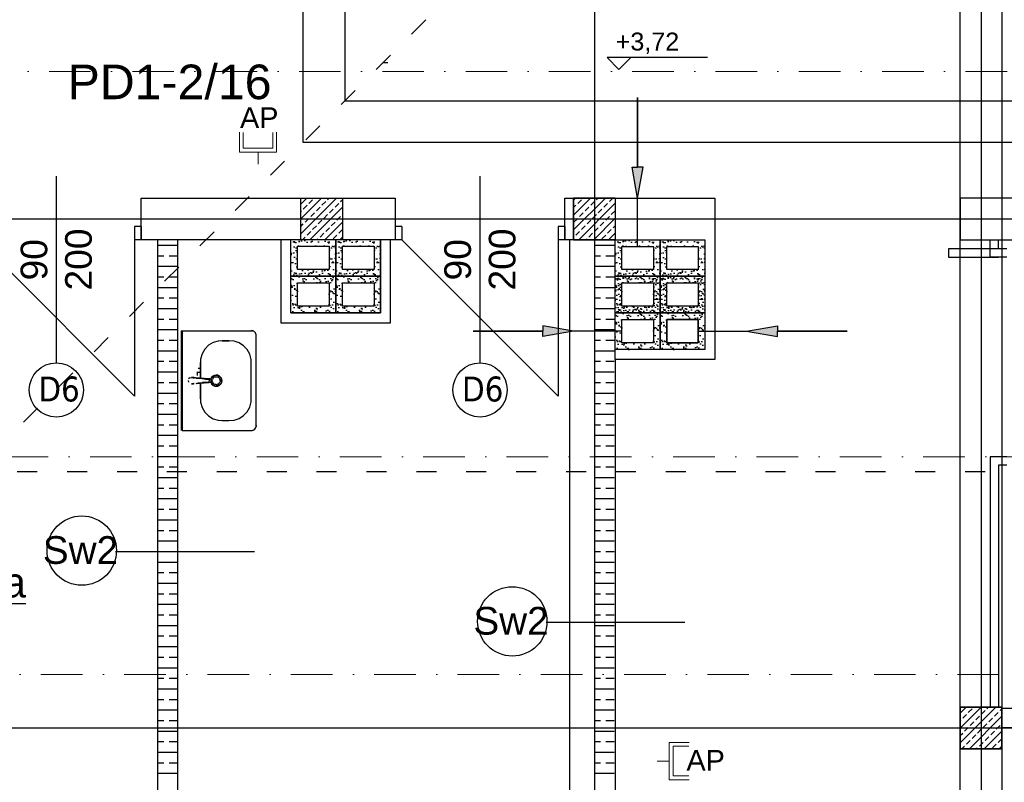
# Model space of a CAD drawing. Header units: millimetres. Extents: x -7023 to 53801, y 9849 to 33561.
# Tile 131 of 256: x 15088 to 15680, y 15809 to 16267. Entities that reach past the tile are written whole.
import ezdxf
from ezdxf.enums import TextEntityAlignment as Align

# ---------------------------------------------------------------- set-up
doc = ezdxf.new("R2010")
doc.units = ezdxf.units.MM
doc.linetypes.add('ACAD_ISO03W100', pattern=[30, 12, -18])
doc.linetypes.add('DASHDOT', pattern=[1, 0.5, -0.25, 0, -0.25])
doc.layers.add('.IE_podklad', color=252, linetype='Continuous')
doc.layers.add('IE_LAN', color=5, linetype='Continuous', lineweight=9)
doc.styles.add('MtX_Arial_2', font='txt')
doc.styles.add('Opisowy', font='arial.ttf')
doc.styles.get("Standard").update_dxf_attribs({"font": 'arial.ttf'})

# ---------------------------------------------------------------- blocks, each defined once
blk = doc.blocks.new('*U60')
at = {"layer": 'IE_LAN', "lineweight": 20}
for p, q in [((-13653.94, -16000.65), (-13653.94, -15978.29)), ((-13653.94, -15978.29), (-13642.05, -15978.29)), ((-13651.61, -15998.41), (-13651.61, -15980.53)), ((-13651.61, -15980.53), (-13642.1, -15980.53)), ((-13661.21, -15989.47), (-13653.94, -15989.47)), ((-13653.94, -16000.65), (-13642.05, -16000.65)), ((-13651.61, -15998.41), (-13642.1, -15998.41))]:
    blk.add_line(p, q, dxfattribs=at)
at = {"layer": 'IE_LAN', "ltscale": 25, "insert": (-13627.05, -15978.63), "char_height": 12.393, "attachment_point": 1, "rotation": 270}
blk.add_mtext_dynamic_manual_height_columns('{\\C256;AP}', width=0.2625, gutter_width=61.96, heights=[-12.39], dxfattribs=at)
blk = doc.blocks.new('*U64')
at = {"layer": 'IE_LAN', "lineweight": 20}
for p, q in [((-13653.94, -16000.65), (-13653.94, -15978.29)), ((-13653.94, -15978.29), (-13642.05, -15978.29)), ((-13651.61, -15998.41), (-13651.61, -15980.53)), ((-13651.61, -15980.53), (-13642.1, -15980.53)), ((-13661.21, -15989.47), (-13653.94, -15989.47)), ((-13653.94, -16000.65), (-13642.05, -16000.65)), ((-13651.61, -15998.41), (-13642.1, -15998.41))]:
    blk.add_line(p, q, dxfattribs=at)
at = {"layer": 'IE_LAN', "ltscale": 25, "insert": (-13643.58, -15982.77), "char_height": 12.393, "attachment_point": 1}
blk.add_mtext_dynamic_manual_height_columns('{\\C256;AP}', width=0.2625, gutter_width=61.96, heights=[-12.39], dxfattribs=at)

msp = doc.modelspace()

# ---------------------------------------------------------------- hatches: boundary and pattern name
at = {"layer": '.IE_podklad'}
h = msp.add_hatch(color=256, dxfattribs=at)
h.dxf.hatch_style = 1
h.paths.add_polyline_path([(15459.35, 16178.77), (15456.09, 16178.77), (15459.35, 16160.21), (15462.62, 16178.77)])
h = msp.add_hatch(dxfattribs=at)
h.set_pattern_fill('AR-SAND', color=256, scale=0.1)
h.set_pattern_definition([(37.5, (-1536.1266, 26944.992), (-0.1600031, 4.8941324), [0, -3.8608, 0, -4.318, 0, -4.1275]), (7.5, (-1536.1266, 26944.992), (4.4952328, 7.168251), [0, -2.0828, 0, -3.4798, 0, -1.3335]), (327.5, (-1539.2508, 26944.992), (7.9099237, 0.01437185), [0, -1.27, 0, -4.572, 0, -5.969]), (317.5, (-1539.251, 26944.992), (7.6355645, 2.2292932), [0, -0.635, 0, -2.9972, 0, -3.429])])
h.paths.add_polyline_path([(15277.85, 16135.26), (15250.85, 16135.26), (15250.85, 16113.26), (15277.85, 16113.26)])
h.paths.add_polyline_path([(15273.85, 16131.26), (15273.85, 16117.26), (15254.85, 16117.26), (15254.85, 16131.26)], flags=16)
h.paths.add_polyline_path([(15277.85, 16113.26), (15250.85, 16113.26), (15250.85, 16091.26), (15277.85, 16091.26)])
h.paths.add_polyline_path([(15273.85, 16109.26), (15273.85, 16095.26), (15254.85, 16095.26), (15254.85, 16109.26)], flags=16)
h = msp.add_hatch(dxfattribs=at)
h.set_pattern_fill('AR-SAND', color=256, scale=0.1)
h.set_pattern_definition([(37.5, (-1509.1266, 26944.992), (-0.1600031, 4.8941324), [0, -3.8608, 0, -4.318, 0, -4.1275]), (7.5, (-1509.1266, 26944.992), (4.4952328, 7.168251), [0, -2.0828, 0, -3.4798, 0, -1.3335]), (327.5, (-1512.2508, 26944.992), (7.9099237, 0.01437185), [0, -1.27, 0, -4.572, 0, -5.969]), (317.5, (-1512.251, 26944.992), (7.6355645, 2.2292932), [0, -0.635, 0, -2.9972, 0, -3.429])])
h.paths.add_polyline_path([(15304.85, 16135.26), (15277.85, 16135.26), (15277.85, 16113.26), (15304.85, 16113.26)])
h.paths.add_polyline_path([(15300.85, 16131.26), (15300.85, 16117.26), (15281.85, 16117.26), (15281.85, 16131.26)], flags=16)
h.paths.add_polyline_path([(15304.85, 16113.26), (15277.85, 16113.26), (15277.85, 16091.26), (15304.85, 16091.26)])
h.paths.add_polyline_path([(15300.85, 16109.26), (15300.85, 16095.26), (15281.85, 16095.26), (15281.85, 16109.26)], flags=16)
h = msp.add_hatch(dxfattribs=at)
h.set_pattern_fill('AR-SAND', color=256, scale=0.1)
h.set_pattern_definition([(37.5, (-1341.1266, 26944.9415), (-0.1600031, 4.8941324), [0, -3.8608, 0, -4.318, 0, -4.1275]), (7.5, (-1341.1266, 26944.9415), (4.4952328, 7.168251), [0, -2.0828, 0, -3.4798, 0, -1.3335]), (327.5, (-1344.2508, 26944.9415), (7.9099237, 0.01437185), [0, -1.27, 0, -4.572, 0, -5.969]), (317.5, (-1344.251, 26944.9415), (7.6355645, 2.2292932), [0, -0.635, 0, -2.9972, 0, -3.429])])
h.paths.add_polyline_path([(15472.85, 16135.21), (15445.85, 16135.21), (15445.85, 16113.21), (15472.85, 16113.21)])
h.paths.add_polyline_path([(15468.85, 16131.21), (15468.85, 16117.21), (15449.85, 16117.21), (15449.85, 16131.21)], flags=16)
h.paths.add_polyline_path([(15472.85, 16113.21), (15445.85, 16113.21), (15445.85, 16091.21), (15472.85, 16091.21)])
h.paths.add_polyline_path([(15468.85, 16109.21), (15468.85, 16095.21), (15449.85, 16095.21), (15449.85, 16109.21)], flags=16)
h = msp.add_hatch(dxfattribs=at)
h.set_pattern_fill('AR-SAND', color=256, scale=0.1)
h.set_pattern_definition([(37.5, (-1314.1266, 26944.9415), (-0.1600031, 4.8941324), [0, -3.8608, 0, -4.318, 0, -4.1275]), (7.5, (-1314.1266, 26944.9415), (4.4952328, 7.168251), [0, -2.0828, 0, -3.4798, 0, -1.3335]), (327.5, (-1317.2508, 26944.9415), (7.9099237, 0.01437185), [0, -1.27, 0, -4.572, 0, -5.969]), (317.5, (-1317.251, 26944.9415), (7.6355645, 2.2292932), [0, -0.635, 0, -2.9972, 0, -3.429])])
h.paths.add_polyline_path([(15499.85, 16135.21), (15472.85, 16135.21), (15472.85, 16113.21), (15499.85, 16113.21)])
h.paths.add_polyline_path([(15495.85, 16131.21), (15495.85, 16117.21), (15476.85, 16117.21), (15476.85, 16131.21)], flags=16)
h.paths.add_polyline_path([(15499.85, 16113.21), (15472.85, 16113.21), (15472.85, 16091.21), (15499.85, 16091.21)])
h.paths.add_polyline_path([(15495.85, 16109.21), (15495.85, 16095.21), (15476.85, 16095.21), (15476.85, 16109.21)], flags=16)
h = msp.add_hatch(dxfattribs=at)
h.set_pattern_fill('AR-SAND', color=256, scale=0.1)
h.set_pattern_definition([(37.5, (-1341.1266, 26922.9415), (-0.1600031, 4.8941324), [0, -3.8608, 0, -4.318, 0, -4.1275]), (7.5, (-1341.1266, 26922.9415), (4.4952328, 7.168251), [0, -2.0828, 0, -3.4798, 0, -1.3335]), (327.5, (-1344.2508, 26922.9415), (7.9099237, 0.01437185), [0, -1.27, 0, -4.572, 0, -5.969]), (317.5, (-1344.251, 26922.9415), (7.6355645, 2.2292932), [0, -0.635, 0, -2.9972, 0, -3.429])])
h.paths.add_polyline_path([(15472.85, 16113.21), (15445.85, 16113.21), (15445.85, 16091.21), (15472.85, 16091.21)])
h.paths.add_polyline_path([(15468.85, 16109.21), (15468.85, 16095.21), (15449.85, 16095.21), (15449.85, 16109.21)], flags=16)
h.paths.add_polyline_path([(15472.85, 16091.21), (15445.85, 16091.21), (15445.85, 16069.21), (15472.85, 16069.21)])
h.paths.add_polyline_path([(15468.85, 16087.21), (15468.85, 16073.21), (15449.85, 16073.21), (15449.85, 16087.21)], flags=16)
h = msp.add_hatch(dxfattribs=at)
h.set_pattern_fill('AR-SAND', color=256, scale=0.1)
h.set_pattern_definition([(37.5, (-1314.1266, 26922.9415), (-0.1600031, 4.8941324), [0, -3.8608, 0, -4.318, 0, -4.1275]), (7.5, (-1314.1266, 26922.9415), (4.4952328, 7.168251), [0, -2.0828, 0, -3.4798, 0, -1.3335]), (327.5, (-1317.2508, 26922.9415), (7.9099237, 0.01437185), [0, -1.27, 0, -4.572, 0, -5.969]), (317.5, (-1317.251, 26922.9415), (7.6355645, 2.2292932), [0, -0.635, 0, -2.9972, 0, -3.429])])
h.paths.add_polyline_path([(15499.85, 16113.21), (15472.85, 16113.21), (15472.85, 16091.21), (15499.85, 16091.21)])
h.paths.add_polyline_path([(15495.85, 16109.21), (15495.85, 16095.21), (15476.85, 16095.21), (15476.85, 16109.21)], flags=16)
h.paths.add_polyline_path([(15499.85, 16091.21), (15472.85, 16091.21), (15472.85, 16069.21), (15499.85, 16069.21)])
h.paths.add_polyline_path([(15495.85, 16087.21), (15495.85, 16073.21), (15476.85, 16073.21), (15476.85, 16087.21)], flags=16)
h = msp.add_hatch(color=256, dxfattribs=at)
h.dxf.hatch_style = 1
h.paths.add_polyline_path([(15402.3, 16080.21), (15402.3, 16076.94), (15420.85, 16080.21), (15402.3, 16083.47)])
h = msp.add_hatch(color=256, dxfattribs=at)
h.dxf.hatch_style = 1
h.paths.add_polyline_path([(15543.41, 16080.21), (15543.41, 16076.94), (15524.85, 16080.21), (15543.41, 16083.47)])

# ---------------------------------------------------------------- linework, layer by layer
at = {"layer": '.IE_podklad', "ltscale": 25}
for p, q in [((15433.35, 17190.05), (15433.35, 15097.91)), ((15665.85, 17190.05), (15665.85, 15097.91)), ((14357.9, 16147.71), (17656.89, 16147.71)), ((14357.9, 15841.71), (17656.89, 15841.71))]:
    msp.add_line(p, q, dxfattribs=at)
at = {"layer": '.IE_podklad'}
for p, q in [((15258.35, 16193.71), (15258.35, 16836.71)), ((15283.35, 16679.92), (15283.35, 16218.71)), ((15306.44, 16241.79), (15309.16, 16241.79)), ((15501.29, 16244.7), (15441.07, 16244.7)), ((15441.07, 16244.7), (15448.16, 16237.61)), ((15448.16, 16237.61), (15455.25, 16244.7)), ((15283.35, 16218.71), (15722.72, 16218.71)), ((15766.02, 16193.71), (15258.35, 16193.71)), ((15109.85, 16061.18), (15109.85, 16173.37)), ((15364.6, 16061.18), (15364.6, 16173.37)), ((15160.85, 16135.21), (15160.85, 16160.21)), ((15160.85, 16160.21), (15256.85, 16160.21)), ((15256.85, 16156.67), (15260.39, 16160.21)), ((15256.85, 16147.69), (15269.37, 16160.21)), ((15256.85, 16138.71), (15278.35, 16160.21)), ((15256.85, 16160.21), (15281.85, 16160.21)), ((15256.85, 16135.21), (15256.85, 16160.21)), ((15261.69, 16157.02), (15263.93, 16159.26)), ((15269.54, 16155.89), (15271.79, 16158.14)), ((15272.91, 16159.26), (15273.86, 16160.21)), ((15280.77, 16158.14), (15281.85, 16159.22)), ((15281.85, 16160.21), (15281.85, 16135.21)), ((15281.85, 16160.21), (15313.6, 16160.21)), ((15313.6, 16160.21), (15313.6, 16135.21)), ((15415.6, 16135.21), (15415.6, 16160.21)), ((15415.6, 16160.21), (15420.85, 16160.21)), ((15445.85, 16160.21), (15420.85, 16160.21)), ((15420.85, 16160.21), (15420.85, 16135.21)), ((15420.85, 16159.03), (15422.03, 16160.21)), ((15420.85, 16150.05), (15431.01, 16160.21)), ((15420.85, 16141.07), (15439.99, 16160.21)), ((15420.85, 16160.21), (15445.85, 16160.21)), ((15420.85, 16135.21), (15420.85, 16160.21)), ((15423.33, 16157.02), (15425.58, 16159.26)), ((15431.19, 16155.89), (15433.43, 16158.14)), ((15434.56, 16159.26), (15435.5, 16160.21)), ((15442.41, 16158.14), (15444.48, 16160.21)), ((15445.85, 16160.21), (15505.85, 16160.21)), ((15445.85, 16160.21), (15445.85, 16135.21)), ((15505.85, 16160.21), (15505.85, 16063.21)), ((15678.35, 16160.21), (15653.35, 16160.21)), ((15653.35, 16160.21), (15653.35, 16135.21)), ((16086.85, 16160.21), (15653.35, 16160.21)), ((15854.35, 16160.21), (15678.35, 16160.21)), ((15256.85, 16152.18), (15257.2, 16152.53)), ((15258.32, 16153.65), (15260.56, 16155.89)), ((15262.33, 16135.21), (15281.85, 16154.73)), ((15266.18, 16152.53), (15268.42, 16154.77)), ((15274.03, 16151.4), (15276.28, 16153.65)), ((15277.4, 16154.77), (15279.65, 16157.02)), ((15420.85, 16154.54), (15422.21, 16155.89)), ((15423.97, 16135.21), (15445.85, 16157.09)), ((15427.82, 16152.53), (15430.07, 16154.77)), ((15435.68, 16151.4), (15437.92, 16153.65)), ((15439.05, 16154.77), (15441.29, 16157.02)), ((15443.54, 16150.28), (15445.78, 16152.53)), ((15259.44, 16145.79), (15261.69, 16148.04)), ((15262.81, 16149.16), (15265.05, 16151.4)), ((15267.3, 16144.67), (15269.54, 16146.91)), ((15270.67, 16148.04), (15272.91, 16150.28)), ((15271.31, 16135.21), (15281.85, 16145.75)), ((15275.16, 16143.54), (15277.4, 16145.79)), ((15278.52, 16146.91), (15280.77, 16149.16)), ((15421.09, 16145.79), (15423.33, 16148.04)), ((15424.45, 16149.16), (15426.7, 16151.4)), ((15428.94, 16144.67), (15431.19, 16146.91)), ((15432.31, 16148.04), (15434.56, 16150.28)), ((15432.95, 16135.21), (15445.85, 16148.11)), ((15436.8, 16143.54), (15439.05, 16145.79)), ((15440.17, 16146.91), (15442.41, 16149.16)), ((15160.85, 16143.21), (15156.85, 16143.21)), ((15156.85, 16143.21), (15156.85, 16135.21)), ((15160.85, 16143.21), (15160.85, 16135.21)), ((15256.85, 16143.2), (15258.32, 16144.67)), ((15260.56, 16137.93), (15262.81, 16140.18)), ((15263.93, 16141.3), (15266.18, 16143.54)), ((15271.79, 16140.18), (15274.03, 16142.42)), ((15279.65, 16139.05), (15281.85, 16141.26)), ((15317.6, 16143.21), (15313.6, 16143.21)), ((15313.6, 16143.21), (15313.6, 16135.21)), ((15317.6, 16143.21), (15317.6, 16135.21)), ((15415.6, 16143.21), (15411.6, 16143.21)), ((15411.6, 16143.21), (15411.6, 16135.21)), ((15415.6, 16143.21), (15415.6, 16135.21)), ((15422.21, 16137.93), (15424.45, 16140.18)), ((15425.58, 16141.3), (15427.82, 16143.54)), ((15433.43, 16140.18), (15435.68, 16142.42)), ((15441.29, 16139.05), (15443.54, 16141.3)), ((15444.66, 16142.42), (15445.85, 16143.62)), ((15062.85, 16135.21), (15156.85, 16041.21)), ((15160.85, 16135.21), (15156.85, 16135.21)), ((15156.85, 16135.21), (15156.85, 16041.21)), ((15256.85, 16135.21), (15160.85, 16135.21)), ((15170.85, 15635.21), (15170.85, 16135.21)), ((15182.85, 15635.21), (15182.85, 16135.21)), ((15244.85, 16135.26), (15244.85, 16085.26)), ((15250.85, 16091.26), (15250.85, 16135.26)), ((15281.85, 16135.21), (15256.85, 16135.21)), ((15257.84, 16135.21), (15259.44, 16136.81)), ((15266.82, 16135.21), (15267.3, 16135.69)), ((15268.42, 16136.81), (15270.67, 16139.05)), ((15276.28, 16135.69), (15278.52, 16137.93)), ((15280.29, 16135.21), (15281.85, 16136.77)), ((15313.6, 16135.21), (15281.85, 16135.21)), ((15304.85, 16091.26), (15304.85, 16135.26)), ((15310.85, 16085.26), (15310.85, 16135.21)), ((15317.6, 16135.21), (15313.6, 16135.21)), ((15317.6, 16135.21), (15411.6, 16041.21)), ((15415.6, 16135.21), (15411.6, 16135.21)), ((15411.6, 16135.21), (15411.6, 16041.21)), ((15421.35, 16135.21), (15415.6, 16135.21)), ((15420.85, 16136.58), (15421.09, 16136.81)), ((15420.85, 16135.21), (15445.85, 16135.21)), ((15445.85, 16135.21), (15420.85, 16135.21)), ((15428.46, 16135.21), (15428.94, 16135.69)), ((15430.07, 16136.81), (15432.31, 16139.05)), ((15433.35, 16135.21), (15433.35, 15635.21)), ((15437.92, 16135.69), (15440.17, 16137.93)), ((15441.93, 16135.21), (15445.85, 16139.13)), ((15445.85, 16135.21), (15499.85, 16135.21)), ((15445.85, 16063.21), (15445.85, 16135.21)), ((15499.85, 16135.21), (15499.85, 16069.21)), ((15653.35, 16135.21), (16086.85, 16135.21)), ((15653.35, 16135.21), (15671.35, 16135.21)), ((15671.35, 16135.21), (15676.35, 16135.21)), ((15671.35, 16124.71), (15671.35, 16135.21)), ((15676.35, 16129.71), (15676.35, 16135.21)), ((15676.35, 16135.21), (15678.35, 16135.21)), ((15170.85, 16131.96), (15182.85, 16131.96)), ((15433.35, 16131.96), (15445.35, 16131.96)), ((15676.35, 16129.71), (15646.35, 16129.71)), ((15646.35, 16129.71), (15646.35, 16124.71)), ((15681.35, 16129.71), (15676.35, 16129.71)), ((15170.85, 16125.61), (15174.52, 16125.61)), ((15177.7, 16125.61), (15182.85, 16125.61)), ((15433.35, 16125.61), (15437.02, 16125.61)), ((15440.2, 16125.61), (15445.35, 16125.61)), ((15646.35, 16124.71), (15676.35, 16124.71)), ((15681.35, 16124.71), (15671.35, 16124.71)), ((15170.85, 16119.26), (15182.85, 16119.26)), ((15433.35, 16119.26), (15445.35, 16119.26)), ((15170.85, 16112.91), (15174.52, 16112.91)), ((15177.7, 16112.91), (15182.85, 16112.91)), ((15433.35, 16112.91), (15437.02, 16112.91)), ((15440.2, 16112.91), (15445.35, 16112.91)), ((15170.85, 16106.56), (15182.85, 16106.56)), ((15433.35, 16106.56), (15445.35, 16106.56)), ((15170.85, 16100.21), (15174.52, 16100.21)), ((15177.7, 16100.21), (15182.85, 16100.21)), ((15433.35, 16100.21), (15437.02, 16100.21)), ((15440.2, 16100.21), (15445.35, 16100.21)), ((15170.85, 16093.86), (15182.85, 16093.86)), ((15433.35, 16093.86), (15445.35, 16093.86)), ((15170.85, 16087.51), (15174.52, 16087.51)), ((15177.7, 16087.51), (15182.85, 16087.51)), ((15250.85, 16091.26), (15304.85, 16091.26)), ((15433.35, 16087.51), (15437.02, 16087.51)), ((15440.2, 16087.51), (15445.35, 16087.51)), ((15170.85, 16081.16), (15182.85, 16081.16)), ((15184.98, 16080.48), (15185.48, 16080.48)), ((15184.98, 16080.48), (15184.98, 16020.48)), ((15185.48, 16080.48), (15185.48, 16020.48)), ((15226.98, 16080.48), (15227.52, 16080.48)), ((15228.05, 16080.37), (15227.52, 16080.48)), ((15244.85, 16085.26), (15310.85, 16085.26)), ((15433.35, 16081.16), (15445.35, 16081.16)), ((15170.85, 16074.81), (15174.52, 16074.81)), ((15177.7, 16074.81), (15182.85, 16074.81)), ((15185.48, 16078.98), (15185.68, 16078.71)), ((15185.68, 16078.71), (15185.48, 16078.98)), ((15185.48, 16077.98), (15185.68, 16078.24)), ((15185.68, 16078.24), (15185.48, 16077.98)), ((15209.48, 16074.48), (15213.98, 16074.48)), ((15228.54, 16080.17), (15228.05, 16080.37)), ((15228.99, 16079.87), (15228.54, 16080.17)), ((15229.37, 16079.49), (15228.99, 16079.87)), ((15229.67, 16079.04), (15229.37, 16079.49)), ((15229.88, 16078.55), (15229.67, 16079.04)), ((15229.98, 16078.02), (15229.88, 16078.55)), ((15229.98, 16077.48), (15229.98, 16078.02)), ((15229.98, 16023.48), (15229.98, 16077.48)), ((15433.35, 16074.81), (15437.02, 16074.81)), ((15440.2, 16074.81), (15445.35, 16074.81)), ((15499.85, 16069.21), (15445.85, 16069.21)), ((15170.85, 16068.46), (15182.85, 16068.46)), ((15433.35, 16068.46), (15445.35, 16068.46)), ((15505.85, 16063.21), (15445.85, 16063.21)), ((15445.85, 16063.21), (15445.85, 15635.21)), ((15170.85, 16062.11), (15174.52, 16062.11)), ((15177.7, 16062.11), (15182.85, 16062.11)), ((15196.47, 16057.73), (15195.07, 16057.73)), ((15196.46, 16060.13), (15196.48, 16061.34)), ((15196.46, 16058.93), (15196.46, 16060.13)), ((15196.47, 16057.73), (15196.46, 16058.93)), ((15196.47, 16060.22), (15196.48, 16061.44)), ((15196.47, 16059.01), (15196.47, 16060.22)), ((15196.48, 16057.79), (15196.47, 16059.01)), ((15196.48, 16061.34), (15196.48, 16061.44)), ((15196.48, 16056.57), (15196.48, 16057.79)), ((15433.35, 16062.11), (15437.02, 16062.11)), ((15440.2, 16062.11), (15445.35, 16062.11)), ((15170.85, 16055.76), (15182.85, 16055.76)), ((15190.03, 16052.21), (15189.3, 16051.48)), ((15189.98, 16052.2), (15189.9, 16052.11)), ((15190.03, 16052.21), (15191.03, 16052.48)), ((15191.9, 16052.37), (15191.03, 16052.48)), ((15191.9, 16052.37), (15191.03, 16052.48)), ((15191.92, 16052.36), (15191.03, 16052.48)), ((15191.86, 16052.37), (15191.03, 16052.48)), ((15191.86, 16052.37), (15191.03, 16052.48)), ((15191.03, 16052.48), (15191.03, 16052.48)), ((15191.03, 16052.48), (15191.31, 16052.46)), ((15191.31, 16052.46), (15191.03, 16052.48)), ((15191.03, 16052.48), (15191.34, 16052.46)), ((15191.74, 16052.39), (15191.03, 16052.48)), ((15191.74, 16052.39), (15191.03, 16052.48)), ((15191.8, 16052.38), (15191.03, 16052.48)), ((15191.8, 16052.38), (15191.03, 16052.48)), ((15191.67, 16052.4), (15191.03, 16052.48)), ((15191.67, 16052.4), (15191.03, 16052.48)), ((15191.6, 16052.41), (15191.03, 16052.48)), ((15191.6, 16052.41), (15191.03, 16052.48)), ((15191.52, 16052.43), (15191.03, 16052.48)), ((15191.52, 16052.43), (15191.03, 16052.48)), ((15191.46, 16052.44), (15191.03, 16052.48)), ((15191.46, 16052.44), (15191.03, 16052.48)), ((15191.39, 16052.45), (15191.03, 16052.48)), ((15191.39, 16052.45), (15191.03, 16052.48)), ((15191.03, 16052.48), (15191.34, 16052.46)), ((15191.82, 16052.38), (15191.03, 16052.48)), ((15191.29, 16052.46), (15191.31, 16052.46)), ((15191.31, 16052.46), (15191.34, 16052.46)), ((15191.39, 16052.45), (15191.34, 16052.46)), ((15191.87, 16052.37), (15191.39, 16052.45)), ((15192.01, 16052.35), (15191.46, 16052.44)), ((15191.46, 16052.44), (15191.87, 16052.37)), ((15192.14, 16052.33), (15191.52, 16052.43)), ((15191.52, 16052.43), (15192.01, 16052.35)), ((15192.28, 16052.31), (15191.6, 16052.41)), ((15191.6, 16052.41), (15192.14, 16052.33)), ((15192.42, 16052.29), (15191.67, 16052.4)), ((15191.67, 16052.4), (15192.28, 16052.31)), ((15192.42, 16052.29), (15191.74, 16052.39)), ((15192.55, 16052.27), (15191.74, 16052.39)), ((15192.55, 16052.27), (15191.8, 16052.38)), ((15192.66, 16052.26), (15191.8, 16052.38)), ((15192.62, 16052.27), (15191.82, 16052.38)), ((15191.86, 16052.37), (15192.66, 16052.26)), ((15192.03, 16052.21), (15192.86, 16052.15)), ((15192.86, 16052.15), (15192.03, 16052.21)), ((15193.43, 16052.17), (15192.62, 16052.27)), ((15194.26, 16052.06), (15193.43, 16052.17)), ((15193.73, 16052.09), (15194.56, 16052.03)), ((15193.98, 16052.06), (15194.79, 16052.01)), ((15193.98, 16052.06), (15194.75, 16052.01)), ((15195.39, 16051.97), (15194.56, 16052.03)), ((15195.64, 16051.95), (15194.75, 16052.01)), ((15194.76, 16053.61), (15194.77, 16055.75)), ((15194.76, 16053.56), (15194.77, 16055.75)), ((15194.79, 16052.01), (15195.67, 16051.95)), ((15194.91, 16052), (15195.78, 16051.94)), ((15194.91, 16052), (15195.67, 16051.95)), ((15196.46, 16055.32), (15195.06, 16055.32)), ((15195.93, 16051.93), (15195.07, 16051.99)), ((15195.07, 16051.99), (15195.78, 16051.94)), ((15196.07, 16051.92), (15195.23, 16051.98)), ((15195.93, 16051.93), (15195.23, 16051.98)), ((15196.07, 16051.92), (15195.35, 16051.97)), ((15196.18, 16051.91), (15195.35, 16051.97)), ((15195.39, 16051.97), (15196.21, 16051.91)), ((15195.39, 16051.97), (15195.64, 16051.95)), ((15196.79, 16051.73), (15195.94, 16051.84)), ((15197.02, 16051.85), (15196.18, 16051.91)), ((15196.21, 16051.91), (15197.02, 16051.85)), ((15196.57, 16051.89), (15196.21, 16051.91)), ((15196.21, 16051.91), (15196.57, 16051.89)), ((15196.45, 16051.78), (15196.46, 16052.87)), ((15196.46, 16055.32), (15196.47, 16056.52)), ((15196.46, 16052.87), (15196.46, 16054.06)), ((15196.47, 16056.52), (15196.47, 16056.44)), ((15196.48, 16055.35), (15196.48, 16056.57)), ((15196.48, 16056.41), (15196.51, 16056.33)), ((15196.48, 16054.13), (15196.48, 16055.35)), ((15196.48, 16052.92), (15196.48, 16054.13)), ((15196.48, 16051.89), (15196.48, 16052.92)), ((15196.57, 16051.89), (15197.53, 16051.82)), ((15196.57, 16051.89), (15197.53, 16051.82)), ((15197.53, 16051.82), (15198.5, 16051.75)), ((15197.53, 16051.82), (15198.5, 16051.75)), ((15198.59, 16051.52), (15197.64, 16051.62)), ((15198.5, 16051.75), (15199.47, 16051.68)), ((15198.59, 16051.52), (15199.5, 16051.41)), ((15200.44, 16051.62), (15199.47, 16051.68)), ((15199.5, 16051.41), (15200.38, 16051.31)), ((15200.38, 16051.31), (15201.25, 16051.2)), ((15200.44, 16051.62), (15201.4, 16051.55)), ((15201.4, 16051.55), (15202.37, 16051.48)), ((15202.85, 16051.35), (15202.37, 16051.48)), ((15202.76, 16051.37), (15203.09, 16052.15)), ((15203.21, 16050.98), (15202.85, 16051.35)), ((15202.87, 16051.33), (15203.19, 16052.09)), ((15203.01, 16050.48), (15202.88, 16050.98)), ((15203.09, 16052.15), (15203.62, 16052.84)), ((15203.19, 16052.09), (15203.7, 16052.76)), ((15203.34, 16050.48), (15203.21, 16050.98)), ((15204.31, 16053.38), (15203.62, 16052.84)), ((15203.63, 16050.48), (15203.71, 16051.09)), ((15203.7, 16052.76), (15204.37, 16053.27)), ((15203.95, 16051.65), (15203.71, 16051.09)), ((15203.95, 16051.65), (15204.32, 16052.14)), ((15204.31, 16053.38), (15205.12, 16053.71)), ((15204.32, 16052.14), (15204.81, 16052.51)), ((15205.15, 16053.6), (15204.37, 16053.27)), ((15205.37, 16052.75), (15204.81, 16052.51)), ((15205.12, 16053.71), (15205.98, 16053.82)), ((15205.98, 16053.71), (15205.15, 16053.6)), ((15205.37, 16052.75), (15205.98, 16052.83)), ((15206.85, 16053.71), (15205.98, 16053.82)), ((15205.98, 16053.71), (15206.82, 16053.6)), ((15205.98, 16052.83), (15206.59, 16052.75)), ((15206.59, 16052.75), (15207.15, 16052.51)), ((15206.82, 16053.6), (15207.59, 16053.27)), ((15206.85, 16053.71), (15207.65, 16053.38)), ((15207.64, 16052.14), (15207.15, 16052.51)), ((15208.26, 16052.76), (15207.59, 16053.27)), ((15207.64, 16052.14), (15208.01, 16051.65)), ((15207.65, 16053.38), (15208.35, 16052.84)), ((15208.01, 16051.65), (15208.25, 16051.09)), ((15208.33, 16050.48), (15208.25, 16051.09)), ((15208.78, 16052.09), (15208.26, 16052.76)), ((15208.88, 16052.15), (15208.35, 16052.84)), ((15208.78, 16052.09), (15209.1, 16051.31)), ((15208.88, 16052.15), (15209.21, 16051.34)), ((15209.21, 16050.48), (15209.1, 16051.31)), ((15209.33, 16050.48), (15209.21, 16051.34)), ((15433.35, 16055.76), (15445.35, 16055.76)), ((15170.85, 16049.41), (15174.52, 16049.41)), ((15177.7, 16049.41), (15182.85, 16049.41)), ((15189.03, 16050.48), (15189.3, 16049.48)), ((15191.92, 16048.6), (15191.03, 16048.48)), ((15191.9, 16048.59), (15191.03, 16048.48)), ((15191.9, 16048.59), (15191.03, 16048.48)), ((15191.86, 16048.59), (15191.03, 16048.48)), ((15191.86, 16048.59), (15191.03, 16048.48)), ((15191.03, 16048.48), (15191.8, 16048.58)), ((15191.8, 16048.58), (15191.03, 16048.48)), ((15191.03, 16048.48), (15191.74, 16048.57)), ((15191.03, 16048.48), (15191.74, 16048.57)), ((15191.03, 16048.48), (15191.67, 16048.56)), ((15191.67, 16048.56), (15191.03, 16048.48)), ((15191.03, 16048.48), (15191.6, 16048.55)), ((15191.6, 16048.55), (15191.03, 16048.48)), ((15191.52, 16048.53), (15191.03, 16048.48)), ((15191.52, 16048.53), (15191.03, 16048.48)), ((15191.46, 16048.52), (15191.03, 16048.48)), ((15191.46, 16048.52), (15191.03, 16048.48)), ((15191.39, 16048.51), (15191.03, 16048.48)), ((15191.39, 16048.51), (15191.03, 16048.48)), ((15191.03, 16048.48), (15191.31, 16048.5)), ((15191.31, 16048.5), (15191.03, 16048.48)), ((15191.03, 16048.48), (15191.34, 16048.5)), ((15191.34, 16048.5), (15191.03, 16048.48)), ((15191.03, 16048.48), (15191.03, 16048.48)), ((15191.29, 16048.5), (15191.31, 16048.5)), ((15191.31, 16048.5), (15191.34, 16048.5)), ((15191.39, 16048.51), (15191.34, 16048.5)), ((15191.87, 16048.59), (15191.39, 16048.51)), ((15192.01, 16048.61), (15191.46, 16048.52)), ((15191.46, 16048.52), (15191.87, 16048.59)), ((15192.14, 16048.63), (15191.52, 16048.53)), ((15191.52, 16048.53), (15192.01, 16048.61)), ((15191.6, 16048.55), (15192.28, 16048.65)), ((15191.6, 16048.55), (15192.14, 16048.63)), ((15192.42, 16048.67), (15191.67, 16048.56)), ((15191.67, 16048.56), (15192.28, 16048.65)), ((15192.55, 16048.69), (15191.74, 16048.57)), ((15192.42, 16048.67), (15191.74, 16048.57)), ((15192.66, 16048.7), (15191.8, 16048.58)), ((15192.55, 16048.69), (15191.8, 16048.58)), ((15191.86, 16048.59), (15192.66, 16048.7)), ((15193.83, 16048.84), (15194.56, 16048.9)), ((15194.02, 16048.86), (15194.79, 16048.92)), ((15194.02, 16048.86), (15194.83, 16048.92)), ((15194.56, 16048.9), (15195.39, 16048.96)), ((15194.79, 16048.92), (15195.68, 16048.98)), ((15194.83, 16048.92), (15195.71, 16048.98)), ((15195.82, 16048.99), (15194.95, 16048.93)), ((15194.95, 16048.93), (15195.71, 16048.98)), ((15195.11, 16048.94), (15195.97, 16049)), ((15195.11, 16048.94), (15195.82, 16048.99)), ((15195.27, 16048.95), (15196.12, 16049.01)), ((15195.97, 16049), (15195.27, 16048.95)), ((15195.39, 16048.96), (15196.12, 16049.01)), ((15195.64, 16048.97), (15195.39, 16048.96)), ((15196.61, 16049.04), (15195.68, 16048.98)), ((15195.94, 16049.12), (15197.64, 16049.34)), ((15196.61, 16049.04), (15196.23, 16049.01)), ((15196.46, 16048.09), (15196.45, 16049.19)), ((15196.46, 16046.89), (15196.46, 16048.09)), ((15196.46, 16045.64), (15196.46, 16046.89)), ((15196.47, 16044.44), (15196.46, 16045.64)), ((15196.48, 16048.04), (15196.48, 16049.03)), ((15196.48, 16046.82), (15196.48, 16048.04)), ((15196.48, 16045.61), (15196.48, 16046.82)), ((15196.48, 16044.39), (15196.48, 16045.61)), ((15197.57, 16049.1), (15196.61, 16049.04)), ((15197.57, 16049.1), (15196.61, 16049.04)), ((15197.57, 16049.1), (15198.54, 16049.17)), ((15198.54, 16049.17), (15197.57, 16049.1)), ((15198.5, 16049.45), (15197.66, 16049.34)), ((15197.66, 16049.34), (15198.59, 16049.44)), ((15199.51, 16049.24), (15198.54, 16049.17)), ((15199.5, 16049.55), (15198.59, 16049.44)), ((15199.5, 16049.55), (15200.38, 16049.65)), ((15199.51, 16049.24), (15200.48, 16049.31)), ((15200.38, 16049.65), (15201.25, 16049.76)), ((15200.48, 16049.31), (15201.44, 16049.38)), ((15202.37, 16049.48), (15201.4, 16049.38)), ((15202.35, 16049.45), (15201.4, 16049.38)), ((15201.44, 16049.38), (15202.37, 16049.48)), ((15201.54, 16049.39), (15201.44, 16049.38)), ((15202.03, 16049.48), (15202.52, 16049.61)), ((15202.85, 16049.61), (15202.37, 16049.48)), ((15202.76, 16049.6), (15203.09, 16048.81)), ((15202.85, 16049.61), (15203.21, 16049.98)), ((15202.87, 16049.63), (15203.19, 16048.87)), ((15203.01, 16050.48), (15203.34, 16050.48)), ((15203.62, 16048.11), (15203.09, 16048.81)), ((15203.7, 16048.2), (15203.19, 16048.87)), ((15203.21, 16049.98), (15203.34, 16050.48)), ((15203.62, 16048.11), (15204.31, 16047.58)), ((15203.71, 16049.87), (15203.63, 16050.48)), ((15203.7, 16048.2), (15204.37, 16047.68)), ((15203.71, 16049.87), (15203.95, 16049.31)), ((15204.32, 16048.82), (15203.95, 16049.31)), ((15205.12, 16047.25), (15204.31, 16047.58)), ((15204.81, 16048.45), (15204.32, 16048.82)), ((15205.15, 16047.36), (15204.37, 16047.68)), ((15205.37, 16048.21), (15204.81, 16048.45)), ((15205.96, 16047.14), (15205.12, 16047.25)), ((15205.98, 16047.25), (15205.15, 16047.36)), ((15205.98, 16048.13), (15205.37, 16048.21)), ((15205.98, 16048.13), (15206.59, 16048.21)), ((15205.98, 16047.25), (15206.82, 16047.36)), ((15205.98, 16047.14), (15206.85, 16047.25)), ((15207.15, 16048.45), (15206.59, 16048.21)), ((15207.59, 16047.68), (15206.82, 16047.36)), ((15206.85, 16047.25), (15207.65, 16047.58)), ((15207.64, 16048.82), (15207.15, 16048.45)), ((15208.26, 16048.2), (15207.59, 16047.68)), ((15207.64, 16048.82), (15208.01, 16049.31)), ((15208.35, 16048.11), (15207.65, 16047.58)), ((15208.25, 16049.87), (15208.01, 16049.31)), ((15208.33, 16050.48), (15208.25, 16049.87)), ((15208.78, 16048.87), (15208.26, 16048.2)), ((15208.88, 16048.81), (15208.35, 16048.11)), ((15209.1, 16049.64), (15208.78, 16048.87)), ((15209.21, 16049.61), (15208.88, 16048.81)), ((15209.21, 16050.48), (15209.1, 16049.64)), ((15209.33, 16050.48), (15209.21, 16049.61)), ((15433.35, 16049.41), (15437.02, 16049.41)), ((15440.2, 16049.41), (15445.35, 16049.41)), ((15170.85, 16043.06), (15182.85, 16043.06)), ((15196.46, 16042.03), (15196.47, 16043.23)), ((15196.46, 16040.83), (15196.46, 16042.03)), ((15196.48, 16039.62), (15196.46, 16040.83)), ((15196.47, 16043.23), (15196.47, 16044.44)), ((15196.47, 16041.95), (15196.48, 16043.17)), ((15196.47, 16040.73), (15196.47, 16041.95)), ((15196.48, 16039.52), (15196.47, 16040.73)), ((15196.48, 16043.17), (15196.48, 16044.39)), ((15196.48, 16039.52), (15196.48, 16039.62)), ((15433.35, 16043.06), (15445.35, 16043.06)), ((15170.85, 16036.71), (15174.52, 16036.71)), ((15177.7, 16036.71), (15182.85, 16036.71)), ((15433.35, 16036.71), (15437.02, 16036.71)), ((15440.2, 16036.71), (15445.35, 16036.71)), ((15170.85, 16030.36), (15182.85, 16030.36)), ((15433.35, 16030.36), (15445.35, 16030.36)), ((15170.85, 16024.01), (15174.52, 16024.01)), ((15177.7, 16024.01), (15182.85, 16024.01)), ((15185.68, 16022.71), (15185.48, 16022.98)), ((15185.68, 16022.71), (15185.48, 16022.98)), ((15185.68, 16022.24), (15185.48, 16021.98)), ((15185.68, 16022.24), (15185.48, 16021.98)), ((15228.91, 16021.18), (15229.28, 16021.55)), ((15229.28, 16021.55), (15229.58, 16021.98)), ((15229.58, 16021.98), (15229.8, 16022.45)), ((15229.8, 16022.45), (15229.94, 16022.96)), ((15229.98, 16023.48), (15229.94, 16022.96)), ((15433.35, 16024.01), (15437.02, 16024.01)), ((15440.2, 16024.01), (15445.35, 16024.01)), ((15170.85, 16017.66), (15182.85, 16017.66)), ((15226.98, 16020.48), (15227.5, 16020.52)), ((15227.5, 16020.52), (15228.01, 16020.66)), ((15228.01, 16020.66), (15228.48, 16020.88)), ((15228.48, 16020.88), (15228.91, 16021.18)), ((15433.35, 16017.66), (15445.35, 16017.66)), ((15170.85, 16011.31), (15174.52, 16011.31)), ((15177.7, 16011.31), (15182.85, 16011.31)), ((15433.35, 16011.31), (15437.02, 16011.31)), ((15440.2, 16011.31), (15445.35, 16011.31)), ((15170.85, 16004.96), (15182.85, 16004.96)), ((15433.35, 16004.96), (15445.35, 16004.96)), ((15671.35, 16004.71), (15671.35, 15854.21)), ((15681.35, 16004.71), (15671.35, 16004.71)), ((15170.85, 15998.61), (15174.52, 15998.61)), ((15177.7, 15998.61), (15182.85, 15998.61)), ((15433.35, 15998.61), (15437.02, 15998.61)), ((15440.2, 15998.61), (15445.35, 15998.61)), ((15676.35, 15999.71), (15676.35, 15854.21)), ((15681.35, 15999.71), (15676.35, 15999.71)), ((15170.85, 15992.26), (15182.85, 15992.26)), ((15433.35, 15992.26), (15445.35, 15992.26)), ((15170.85, 15985.91), (15174.52, 15985.91)), ((15177.7, 15985.91), (15182.85, 15985.91)), ((15433.35, 15985.91), (15437.02, 15985.91)), ((15440.2, 15985.91), (15445.35, 15985.91)), ((15170.85, 15979.56), (15182.85, 15979.56)), ((15433.35, 15979.56), (15445.35, 15979.56)), ((15170.85, 15973.21), (15174.52, 15973.21)), ((15177.7, 15973.21), (15182.85, 15973.21)), ((15433.35, 15973.21), (15437.02, 15973.21)), ((15440.2, 15973.21), (15445.35, 15973.21)), ((15170.85, 15966.86), (15182.85, 15966.86)), ((15433.35, 15966.86), (15445.35, 15966.86)), ((15170.85, 15960.51), (15174.52, 15960.51)), ((15177.7, 15960.51), (15182.85, 15960.51)), ((15433.35, 15960.51), (15437.02, 15960.51)), ((15440.2, 15960.51), (15445.35, 15960.51)), ((15170.85, 15954.16), (15182.85, 15954.16)), ((15433.35, 15954.16), (15445.35, 15954.16)), ((15145.43, 15947.84), (15228.97, 15947.84)), ((15170.85, 15947.81), (15174.52, 15947.81)), ((15177.7, 15947.81), (15182.85, 15947.81)), ((15433.35, 15947.81), (15437.02, 15947.81)), ((15440.2, 15947.81), (15445.35, 15947.81)), ((15170.85, 15941.46), (15182.85, 15941.46)), ((15433.35, 15941.46), (15445.35, 15941.46)), ((15170.85, 15935.11), (15174.52, 15935.11)), ((15177.7, 15935.11), (15182.85, 15935.11)), ((15433.35, 15935.11), (15437.02, 15935.11)), ((15440.2, 15935.11), (15445.35, 15935.11)), ((15170.85, 15928.76), (15182.85, 15928.76)), ((15433.35, 15928.76), (15445.35, 15928.76)), ((15170.85, 15922.41), (15174.52, 15922.41)), ((15177.7, 15922.41), (15182.85, 15922.41)), ((15433.35, 15922.41), (15437.02, 15922.41)), ((15440.2, 15922.41), (15445.35, 15922.41)), ((15170.85, 15916.06), (15182.85, 15916.06)), ((15433.35, 15916.06), (15445.35, 15916.06)), ((15170.85, 15909.71), (15174.52, 15909.71)), ((15177.7, 15909.71), (15182.85, 15909.71)), ((15433.35, 15909.71), (15437.02, 15909.71)), ((15440.2, 15909.71), (15445.35, 15909.71)), ((15170.85, 15903.36), (15182.85, 15903.36)), ((15404.3, 15905.32), (15487.85, 15905.32)), ((15433.35, 15903.36), (15445.35, 15903.36)), ((15170.85, 15897.01), (15174.52, 15897.01)), ((15177.7, 15897.01), (15182.85, 15897.01)), ((15433.35, 15897.01), (15437.02, 15897.01)), ((15440.2, 15897.01), (15445.35, 15897.01)), ((15170.85, 15890.66), (15182.85, 15890.66)), ((15433.35, 15890.66), (15445.35, 15890.66)), ((15170.85, 15884.31), (15174.52, 15884.31)), ((15177.7, 15884.31), (15182.85, 15884.31)), ((15433.35, 15884.31), (15437.02, 15884.31)), ((15440.2, 15884.31), (15445.35, 15884.31)), ((15170.85, 15877.96), (15182.85, 15877.96)), ((15433.35, 15877.96), (15445.35, 15877.96)), ((15170.85, 15871.61), (15174.52, 15871.61)), ((15177.7, 15871.61), (15182.85, 15871.61)), ((15433.35, 15871.61), (15437.02, 15871.61)), ((15440.2, 15871.61), (15445.35, 15871.61)), ((15170.85, 15865.26), (15182.85, 15865.26)), ((15433.35, 15865.26), (15445.35, 15865.26)), ((15170.85, 15858.91), (15174.52, 15858.91)), ((15177.7, 15858.91), (15182.85, 15858.91)), ((15433.35, 15858.91), (15437.02, 15858.91)), ((15440.2, 15858.91), (15445.35, 15858.91)), ((15170.85, 15852.56), (15182.85, 15852.56)), ((15433.35, 15852.56), (15445.35, 15852.56)), ((15671.35, 15854.21), (15653.35, 15854.21)), ((15653.35, 15854.21), (15653.35, 15829.21)), ((15653.35, 15854.21), (15678.35, 15854.21)), ((15653.35, 15829.21), (15653.35, 15854.21)), ((15653.35, 15850.67), (15656.89, 15854.21)), ((15653.35, 15841.69), (15665.87, 15854.21)), ((15653.35, 15832.71), (15674.85, 15854.21)), ((15654.82, 15847.65), (15657.06, 15849.89)), ((15658.19, 15851.02), (15660.43, 15853.26)), ((15666.04, 15849.89), (15668.29, 15852.14)), ((15669.41, 15853.26), (15670.36, 15854.21)), ((15676.35, 15854.21), (15671.35, 15854.21)), ((15673.9, 15848.77), (15676.15, 15851.02)), ((15678.35, 15854.21), (15676.35, 15854.21)), ((15677.27, 15852.14), (15678.35, 15853.22)), ((15678.35, 15853.71), (15678.35, 15854.21)), ((15678.35, 15854.21), (15678.35, 15829.21)), ((15678.35, 15829.71), (15678.35, 15853.71)), ((15678.35, 15853.71), (16086.85, 15853.71)), ((15170.85, 15846.21), (15174.52, 15846.21)), ((15177.7, 15846.21), (15182.85, 15846.21)), ((15433.35, 15846.21), (15437.02, 15846.21)), ((15440.2, 15846.21), (15445.35, 15846.21)), ((15653.35, 15846.18), (15653.7, 15846.53)), ((15658.83, 15829.21), (15678.35, 15848.73)), ((15659.31, 15843.16), (15661.55, 15845.4)), ((15662.68, 15846.53), (15664.92, 15848.77)), ((15667.17, 15842.04), (15669.41, 15844.28)), ((15670.53, 15845.4), (15672.78, 15847.65)), ((15170.85, 15839.86), (15182.85, 15839.86)), ((15433.35, 15839.86), (15445.35, 15839.86)), ((15653.35, 15837.2), (15654.82, 15838.67)), ((15655.94, 15839.79), (15658.19, 15842.04)), ((15663.8, 15838.67), (15666.04, 15840.91)), ((15667.81, 15829.21), (15678.35, 15839.75)), ((15671.66, 15837.54), (15673.9, 15839.79)), ((15675.02, 15840.91), (15677.27, 15843.16)), ((16086.67, 15841.71), (15678.35, 15841.71)), ((15170.85, 15833.51), (15174.52, 15833.51)), ((15177.7, 15833.51), (15182.85, 15833.51)), ((15433.35, 15833.51), (15437.02, 15833.51)), ((15440.2, 15833.51), (15445.35, 15833.51)), ((15657.06, 15831.93), (15659.31, 15834.18)), ((15660.43, 15835.3), (15662.68, 15837.54)), ((15664.92, 15830.81), (15667.17, 15833.05)), ((15668.29, 15834.18), (15670.53, 15836.42)), ((15672.78, 15829.69), (15675.02, 15831.93)), ((15676.15, 15833.05), (15678.35, 15835.26)), ((15170.85, 15827.16), (15182.85, 15827.16)), ((15433.35, 15827.16), (15445.35, 15827.16)), ((15653.35, 15829.21), (15678.35, 15829.21)), ((15678.35, 15829.21), (15653.35, 15829.21)), ((15654.34, 15829.21), (15655.94, 15830.81)), ((15663.32, 15829.21), (15663.8, 15829.69)), ((15676.79, 15829.21), (15678.35, 15830.77)), ((15678.35, 15829.21), (15678.35, 15829.71)), ((15170.85, 15820.81), (15174.52, 15820.81)), ((15177.7, 15820.81), (15182.85, 15820.81)), ((15433.35, 15820.81), (15437.02, 15820.81)), ((15440.2, 15820.81), (15445.35, 15820.81)), ((15170.85, 15814.46), (15182.85, 15814.46)), ((15433.35, 15814.46), (15445.35, 15814.46))]:
    msp.add_line(p, q, dxfattribs=at)
at = {"layer": '.IE_podklad', "linetype": 'ACAD_ISO03W100'}
for p in [(15522.85, 16458.21), (16088.35, 15995.71)]:
    msp.add_line(p, (15060.35, 15995.71), dxfattribs=at)
at = {"layer": '.IE_podklad', "ltscale": 0.5}
for p, q in [((15653.35, 15635.92), (15653.35, 16356.21)), ((15678.35, 16356.21), (15678.35, 15634.5)), ((15418.48, 16135.21), (15418.48, 15635.21))]:
    msp.add_line(p, q, dxfattribs=at)
at = {"layer": '.IE_podklad', "linetype": 'DASHDOT', "lineweight": 13, "ltscale": 50}
msp.add_line((14353.97, 16236.38), (16912.27, 16236.38), dxfattribs=at)
at = {"layer": '.IE_podklad', "lineweight": 30}
for p, q in [((15459.35, 16131.21), (15459.35, 16160.21)), ((15449.85, 16131.21), (15468.85, 16131.21)), ((15449.85, 16117.21), (15449.85, 16131.21)), ((15468.85, 16131.21), (15468.85, 16117.21)), ((15468.85, 16117.21), (15449.85, 16117.21)), ((15449.85, 16087.21), (15468.85, 16087.21)), ((15449.85, 16073.21), (15449.85, 16087.21)), ((15468.85, 16087.21), (15468.85, 16073.21)), ((15495.85, 16087.21), (15476.85, 16087.21)), ((15476.85, 16087.21), (15476.85, 16073.21)), ((15495.85, 16073.21), (15495.85, 16087.21)), ((15449.85, 16080.21), (15420.85, 16080.21)), ((15495.85, 16080.21), (15524.85, 16080.21)), ((15468.85, 16073.21), (15449.85, 16073.21)), ((15476.85, 16073.21), (15495.85, 16073.21))]:
    msp.add_line(p, q, dxfattribs=at)
at = {"layer": '.IE_podklad'}
for points in [[(15459.35, 16160.21), (15456.09, 16178.77), (15459.35, 16178.77), (15459.36, 16220.66)], [(15459.36, 16220.66), (15459.35, 16178.77)], [(15459.36, 16220.66), (15459.35, 16178.77)], [(15459.35, 16160.21), (15462.62, 16178.77), (15459.35, 16178.77), (15459.36, 16220.66)], [(15420.85, 16080.21), (15402.3, 16083.47), (15402.3, 16080.21), (15360.41, 16080.21)], [(15524.85, 16080.21), (15543.41, 16083.47), (15543.41, 16080.21), (15585.3, 16080.21)], [(15360.41, 16080.21), (15402.3, 16080.21)], [(15420.85, 16080.21), (15402.3, 16076.94), (15402.3, 16080.21), (15360.41, 16080.21)], [(15360.41, 16080.21), (15402.3, 16080.21)], [(15524.85, 16080.21), (15543.41, 16076.94), (15543.41, 16080.21), (15585.3, 16080.21)], [(15585.3, 16080.21), (15543.41, 16080.21)], [(15585.3, 16080.21), (15543.41, 16080.21)]]:
    msp.add_lwpolyline(points, dxfattribs=at)
at = {"layer": '.IE_podklad', "ltscale": 0.3}
for points in [[(15250.85, 16113.26), (15250.85, 16135.26), (15277.85, 16135.26), (15277.85, 16113.26)], [(15277.85, 16113.26), (15277.85, 16135.26), (15304.85, 16135.26), (15304.85, 16113.26)], [(15445.85, 16113.21), (15445.85, 16135.21), (15472.85, 16135.21), (15472.85, 16113.21)], [(15472.85, 16113.21), (15472.85, 16135.21), (15499.85, 16135.21), (15499.85, 16113.21)], [(15254.85, 16117.26), (15254.85, 16131.26), (15273.85, 16131.26), (15273.85, 16117.26)], [(15281.85, 16117.26), (15281.85, 16131.26), (15300.85, 16131.26), (15300.85, 16117.26)], [(15449.85, 16117.21), (15449.85, 16131.21), (15468.85, 16131.21), (15468.85, 16117.21)], [(15476.85, 16117.21), (15476.85, 16131.21), (15495.85, 16131.21), (15495.85, 16117.21)], [(15250.85, 16091.26), (15250.85, 16113.26), (15277.85, 16113.26), (15277.85, 16091.26)], [(15277.85, 16091.26), (15277.85, 16113.26), (15304.85, 16113.26), (15304.85, 16091.26)], [(15445.85, 16091.21), (15445.85, 16113.21), (15472.85, 16113.21), (15472.85, 16091.21)], [(15445.85, 16091.21), (15445.85, 16113.21), (15472.85, 16113.21), (15472.85, 16091.21)], [(15472.85, 16091.21), (15472.85, 16113.21), (15499.85, 16113.21), (15499.85, 16091.21)], [(15472.85, 16091.21), (15472.85, 16113.21), (15499.85, 16113.21), (15499.85, 16091.21)], [(15254.85, 16095.26), (15254.85, 16109.26), (15273.85, 16109.26), (15273.85, 16095.26)], [(15281.85, 16095.26), (15281.85, 16109.26), (15300.85, 16109.26), (15300.85, 16095.26)], [(15449.85, 16095.21), (15449.85, 16109.21), (15468.85, 16109.21), (15468.85, 16095.21)], [(15449.85, 16095.21), (15449.85, 16109.21), (15468.85, 16109.21), (15468.85, 16095.21)], [(15476.85, 16095.21), (15476.85, 16109.21), (15495.85, 16109.21), (15495.85, 16095.21)], [(15476.85, 16095.21), (15476.85, 16109.21), (15495.85, 16109.21), (15495.85, 16095.21)], [(15445.85, 16069.21), (15445.85, 16091.21), (15472.85, 16091.21), (15472.85, 16069.21)], [(15449.85, 16073.21), (15449.85, 16087.21), (15468.85, 16087.21), (15468.85, 16073.21)], [(15472.85, 16069.21), (15472.85, 16091.21), (15499.85, 16091.21), (15499.85, 16069.21)], [(15476.85, 16073.21), (15476.85, 16087.21), (15495.85, 16087.21), (15495.85, 16073.21)]]:
    msp.add_lwpolyline(points, close=True, dxfattribs=at)
at = {"layer": '.IE_podklad', "flags": 128}
for points in [[(15185.48, 16080.48), (15201.98, 16080.48), (15226.98, 16080.48)], [(15207.21, 16026.64), (15209.48, 16026.48), (15213.59, 16026.48), (15216.76, 16026.73), (15219.78, 16027.76), (15222.45, 16029.49), (15224.6, 16031.83), (15226.12, 16034.63), (15226.89, 16037.72), (15226.98, 16040.91), (15226.98, 16044.1), (15226.98, 16047.29), (15226.98, 16050.48), (15226.98, 16053.67), (15226.98, 16056.86), (15226.98, 16060.05), (15226.89, 16063.24), (15226.12, 16066.33), (15224.6, 16069.13), (15222.45, 16071.47), (15219.78, 16073.2), (15216.76, 16074.23), (15213.59, 16074.49), (15209.48, 16074.49), (15207.21, 16074.32), (15204.1, 16073.4), (15201.33, 16071.72), (15199.06, 16069.41), (15197.45, 16066.59), (15196.61, 16063.47), (15196.47, 16060.22), (15196.48, 16056.98), (15196.48, 16053.73), (15196.48, 16051.89)], [(15202.03, 16051.48), (15201.2, 16051.54), (15200.37, 16051.6), (15199.54, 16051.66), (15198.71, 16051.72), (15197.87, 16051.78), (15197.04, 16051.85), (15195.39, 16051.97), (15194.56, 16052.03), (15194.46, 16052.03)], [(15198.5, 16051.75), (15199.47, 16051.68), (15200.44, 16051.62), (15201.4, 16051.55), (15202.37, 16051.48), (15202.85, 16051.35), (15203.21, 16050.98), (15203.34, 16050.48), (15203.21, 16049.98), (15202.85, 16049.61), (15202.37, 16049.48)], [(15201.83, 16050.17), (15201.89, 16050.26), (15201.93, 16050.48), (15201.89, 16050.7), (15201.8, 16050.9), (15201.65, 16051.05), (15201.46, 16051.16)], [(15203.22, 16050.95), (15203.28, 16050.89), (15203.38, 16050.48)], [(15191.37, 16048.52), (15191.29, 16048.5), (15191.03, 16048.48)], [(15194.48, 16048.93), (15195.39, 16048.99), (15196.21, 16049.06)], [(15196.21, 16049.06), (15197.87, 16049.18), (15198.71, 16049.24), (15199.54, 16049.3), (15200.37, 16049.36), (15202.03, 16049.48)], [(15196.48, 16049.03), (15196.48, 16047.23), (15196.48, 16043.98), (15196.47, 16040.73), (15196.61, 16037.49), (15197.45, 16034.36), (15199.06, 16031.55), (15201.33, 16029.24), (15204.1, 16027.56), (15207.21, 16026.64)], [(15201.4, 16049.38), (15200.48, 16049.31), (15199.51, 16049.24), (15198.54, 16049.17)], [(15200.15, 16049.62), (15201.25, 16049.76), (15201.46, 16049.8), (15201.65, 16049.91), (15201.76, 16050.07)], [(15202.52, 16049.61), (15202.88, 16049.98), (15203.01, 16050.48)], [(15203.38, 16050.48), (15203.28, 16050.07), (15203.22, 16050.01)], [(15185.48, 16020.48), (15201.98, 16020.48), (15226.98, 16020.48)]]:
    msp.add_lwpolyline(points, dxfattribs=at)
at = {"layer": '.IE_podklad', "linetype": 'DASHDOT', "lineweight": 13, "ltscale": 50}
for points in [[(17409.59, 16004.71), (14946.79, 16004.71)], [(16177.63, 15873.84), (14946.79, 15873.84)]]:
    msp.add_lwpolyline(points, dxfattribs=at)
at = {"layer": '.IE_podklad', "linetype": 'Continuous'}
for centre in [(15109.85, 16044.87), (15364.6, 16044.87)]:
    msp.add_circle(centre, 16.31, dxfattribs=at)
at = {"layer": '.IE_podklad'}
for centre in [(15125.15, 15948.31), (15384.02, 15905.79)]:
    msp.add_circle(centre, 20.85, dxfattribs=at)
for centre, radius, start, end in [((15227.25, 16077.75), 2.74, 354.34683, 95.65317), ((15226.99, 16023.47), 2.99, 269.84823, 0.15177)]:
    msp.add_arc(centre, radius, start, end, dxfattribs=at)
for points, knots in [([(15202.76, 16051.36), (15202.83, 16051.64), (15203.06, 16052.18), (15203.59, 16052.87), (15204.29, 16053.41), (15205.11, 16053.76), (15205.69, 16053.8), (15205.98, 16053.82)], [8.912637, 8.912637, 8.912637, 8.912637, 17.459183, 26.188775, 34.918367, 43.647958, 52.37755, 52.37755, 52.37755, 52.37755]), ([(15202.76, 16049.6), (15202.83, 16049.32), (15203.06, 16048.78), (15203.59, 16048.09), (15204.29, 16047.55), (15205.11, 16047.2), (15205.69, 16047.16), (15205.98, 16047.14)], [8.900274, 8.900274, 8.900274, 8.900274, 17.459183, 26.188775, 34.918367, 43.647958, 52.37755, 52.37755, 52.37755, 52.37755])]:
    msp.add_open_spline(points, degree=3, knots=knots, dxfattribs=at)
for points in [[(15209.33, 16050.48), (15209.3, 16050.77), (15209.26, 16051.35), (15208.91, 16052.17), (15208.37, 16052.87), (15207.67, 16053.41), (15206.86, 16053.76), (15206.27, 16053.8), (15205.98, 16053.82)], [(15209.33, 16050.48), (15209.3, 16050.19), (15209.26, 16049.6), (15208.91, 16048.79), (15208.37, 16048.09), (15207.67, 16047.55), (15206.86, 16047.2), (15206.27, 16047.16), (15205.98, 16047.14)]]:
    msp.add_open_spline(points, degree=3, dxfattribs=at)

# ---------------------------------------------------------------- block references
at = {"layer": 'IE_LAN', "ltscale": 25}
for name, p, rotation in [('*U60', (-758.34, 29841.84), 89.99999999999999), ('*U64', (29132.31, 31811.28), 360)]:
    msp.add_blockref(name, p, dxfattribs=dict(at, rotation=rotation))

# ---------------------------------------------------------------- texts
at = {"layer": '.IE_podklad', "linetype": 'Continuous', "style": 'Opisowy'}
for s, height, p in [('+3,72', 10.8, (15446.19, 16248.93)), ('Sw2', 16.64, (15101.73, 15940.36)), ('Sw2', 16.64, (15360.61, 15897.84))]:
    msp.add_text(s, height=height, dxfattribs=at).set_placement(p)
at = {"layer": '.IE_podklad', "linetype": 'Continuous'}
for s, height, rotation, style, p in [('200', 16, 90, 'Opisowy', (15131.12, 16104.65)), ('200', 16, 90, 'Opisowy', (15385.87, 16104.65)), ('90', 16, 90, 'Opisowy', (15104.39, 16110.73)), ('90', 16, 90, 'Opisowy', (15359.14, 16110.73)), ('%%UStrefa pożarowa', 18, 360, 'MtX_Arial_2', (14916.22, 15920.17))]:
    msp.add_text(s, height=height, rotation=rotation, dxfattribs=dict(at, style=style)).set_placement(p)
at = {"layer": '.IE_podklad', "char_height": 15, "width": 230.4406, "attachment_point": 1}
for insert in [(15099.03, 16052.98), (15353.78, 16052.98)]:
    msp.add_mtext('{\\fTahoma|b0|i0|c238|p34;D6}', dxfattribs=dict(at, insert=insert))
at = {"layer": 'IE_LAN', "color": 5, "linetype": 'Continuous'}
msp.add_text('PD1-2/16', height=20.777, dxfattribs=at).set_placement((15116.62, 16240.46), align=Align.TOP_LEFT)

doc.saveas('drawing.dxf')
